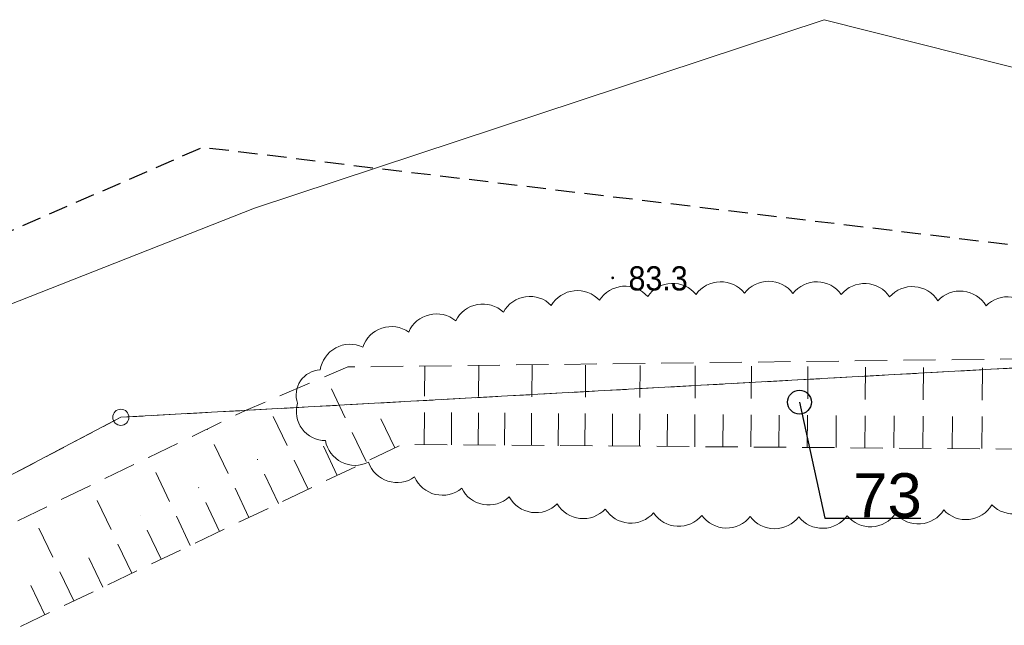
# Model space of a CAD drawing. Header units: metres. Extents: x 6540907 to 6541833, y 5893434 to 5894895.
# Tile 49 of 256: x 6541165 to 6541196, y 5893734 to 5893753. Entities that reach past the tile are written whole.
import ezdxf
from ezdxf import colors
from ezdxf.entities.mleader import LeaderData, LeaderLine
from ezdxf.math import Vec2, Vec3

# ---------------------------------------------------------------- set-up
doc = ezdxf.new("R2010")
doc.units = ezdxf.units.M
doc.header["$MEASUREMENT"] = 0
for name, pattern in [('1.0_0.5', [1.5, 1, -0.5]), ('2', [0.8999999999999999, 0.6, -0.3]), ('219-500', [0, 0]), ('egug-500', [1, 0.5, -0.5])]:
    doc.linetypes.add(name, pattern=pattern)
doc.layers.get('0').update_dxf_attribs({"color": 2, "linetype": 'CONTINUOUS', "lineweight": 5})
for name, color, linetype, lineweight in [('202-punkt graniczny', 251, 'CONTINUOUS', 9), ('218-kontur użytku gruntowego', 251, 'CONTINUOUS', 9), ('219-działka ewidencyjna', 152, 'CONTINUOUS', 18), ('pikieta naturalna', 251, 'CONTINUOUS', 9), ('pikieta naturalna-Atr2', 251, 'CONTINUOUS', 9), ('skarpa nieumocniona', 251, 'CONTINUOUS', 9), ('woda stojąca', 251, 'CONTINUOUS', 9), ('z_i_drzewa_opis', 7, 'CONTINUOUS', 25), ('Zakres', 252, 'CONTINUOUS', 15)]:
    doc.layers.add(name, color=color, linetype=linetype, lineweight=lineweight)
doc.layers.add('z_i_masywy_grupy', color=7, linetype='CONTINUOUS', lineweight=13, true_color=0x7f926c)
doc.styles.add('Opisowy', font='arial.ttf')
doc.styles.get("Standard").update_dxf_attribs({"font": 'Arial', "width": 0.75})

# ---------------------------------------------------------------- blocks, each defined once
blk = doc.blocks.new('202')
at = {"color": 0, "linetype": 'Continuous', "lineweight": 0}
blk.add_circle((0, 0), 0.25, dxfattribs=at)
blk = doc.blocks.new('PW01')
at = {"linetype": 'Continuous', "lineweight": 13}
h = blk.add_hatch(color=0, dxfattribs=at)
edge = h.paths.add_edge_path()
edge.add_arc((0, 0), 0.045, 0, 360)
blk = doc.blocks.new('_None')
blk = doc.blocks.new('punkt')
h = blk.add_hatch()
h.set_pattern_fill('ANSI32', color=256, scale=0.2)
h.set_pattern_definition([(45, (-4781848.87, -5644337.08), (-1.347038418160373, 1.347038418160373), []), (45, (-4781847.971974, -5644337.08), (-1.347038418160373, 1.347038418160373), [])])
edge = h.paths.add_edge_path()
edge.add_arc((0, 0), 0.2429884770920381, 0, 360)
blk.add_circle((0, 0), 0.2429884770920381)

msp = doc.modelspace()

# ---------------------------------------------------------------- linework, layer by layer
at = {"layer": '218-kontur użytku gruntowego', "linetype": 'egug-500', "lineweight": 18, "flags": 128}
for points in [[(6541196.88, 5893742.38315408), (6541168.23, 5893740.80315408)], [(6541168.23, 5893740.80315408), (6541196.88, 5893742.38315408)], [(6541168.23, 5893740.80315408), (6541140.26, 5893726.08315408)], [(6541140.26, 5893726.08315408), (6541168.23, 5893740.80315408)]]:
    msp.add_lwpolyline(points, dxfattribs=at)
at = {"layer": '219-działka ewidencyjna', "linetype": '219-500', "lineweight": 18, "flags": 128}
for points in [[(6541196.88, 5893742.38315408), (6541168.23, 5893740.80315408)], [(6541168.23, 5893740.80315408), (6541073.42, 5893690.88315408)]]:
    msp.add_lwpolyline(points, dxfattribs=at)
at = {"layer": 'skarpa nieumocniona', "linetype": '1.0_0.5', "lineweight": 18, "flags": 128}
msp.add_lwpolyline([(6541238.86, 5893726.25315408), (6541222.53, 5893736.27315408), (6541210.27, 5893741.94315408), (6541202.83, 5893742.69315408), (6541175.26, 5893742.363154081), (6541172.11, 5893741.02315408), (6541146.54, 5893728.64315408), (6541121.4, 5893713.94315408), (6541116.81, 5893708.58315408), (6541123.07, 5893711.83315408), (6541147.87, 5893726.10315408), (6541176.95, 5893739.96315408), (6541201.06, 5893739.783154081), (6541202.53, 5893739.68315408), (6541208.92, 5893738.703154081), (6541221.57, 5893733.96315408), (6541245.99, 5893719.033154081), (6541263.08, 5893708.613154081), (6541277.75, 5893700.703154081), (6541302.09, 5893693.35315408), (6541317.41, 5893694.42315408), (6541352.27, 5893704.453154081), (6541358.33, 5893706.01315408), (6541366.33, 5893706.573154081), (6541360.81, 5893706.93315408), (6541351.4, 5893707.533154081), (6541327.52, 5893701.203154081), (6541315.64, 5893697.83315408), (6541306.2, 5893696.21315408), (6541295.24, 5893697.573154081), (6541280.67, 5893704.14315408), (6541263.34, 5893711.21315408), (6541258.09, 5893714.33315408)], close=True, dxfattribs=at)
for points in [[(6541177.63, 5893739.953154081), (6541177.65, 5893742.39315408)], [(6541179.3, 5893739.94315408), (6541179.32, 5893742.413154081)], [(6541180.95, 5893739.93315408), (6541180.97, 5893742.43315408)], [(6541182.61, 5893739.92315408), (6541182.63, 5893742.453154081)], [(6541184.3, 5893739.913154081), (6541184.32, 5893742.47315408)], [(6541186.01, 5893739.89315408), (6541186.03, 5893742.493154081)], [(6541187.75, 5893739.88315408), (6541187.77, 5893742.51315408)], [(6541189.5, 5893739.87315408), (6541189.52, 5893742.533154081)], [(6541191.28, 5893739.85315408), (6541191.3, 5893742.55315408)], [(6541193.08, 5893739.84315408), (6541193.1, 5893742.573154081)], [(6541194.91, 5893739.83315408), (6541194.93, 5893742.60315408)], [(6541175.83, 5893739.43315408), (6541174.57, 5893742.073154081)], [(6541174.03, 5893738.573154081), (6541172.73, 5893741.283154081)], [(6541178.48, 5893739.953154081), (6541178.48, 5893741.17315408)], [(6541180.12, 5893739.94315408), (6541180.13, 5893741.18315408)], [(6541181.78, 5893739.92315408), (6541181.79, 5893741.18315408)], [(6541183.46, 5893739.913154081), (6541183.47, 5893741.18315408)], [(6541185.16, 5893739.90315408), (6541185.17, 5893741.19315408)], [(6541186.88, 5893739.89315408), (6541186.89, 5893741.19315408)], [(6541188.62, 5893739.87315408), (6541188.63, 5893741.203154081)], [(6541190.39, 5893739.863154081), (6541190.4, 5893741.203154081)], [(6541192.18, 5893739.85315408), (6541192.19, 5893741.203154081)], [(6541193.99, 5893739.83315408), (6541194, 5893741.21315408)], [(6541176.72, 5893739.85315408), (6541176.12, 5893741.113154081)], [(6541172.2, 5893737.703154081), (6541170.9, 5893740.43315408)], [(6541174.93, 5893739.00315408), (6541174.3, 5893740.34315408)], [(6541170.38, 5893736.83315408), (6541169.09, 5893739.56315408)], [(6541173.11, 5893738.13315408), (6541172.46, 5893739.50315408)], [(6541168.57, 5893735.97315408), (6541167.28, 5893738.68315408)], [(6541171.29, 5893737.26315408), (6541170.64, 5893738.63315408)], [(6541166.77, 5893735.113154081), (6541165.48, 5893737.81315408)], [(6541169.48, 5893736.40315408), (6541168.83, 5893737.76315408)], [(6541167.67, 5893735.54315408), (6541167.03, 5893736.89315408)], [(6541165.87, 5893734.68315408), (6541165.23, 5893736.033154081)]]:
    msp.add_lwpolyline(points, dxfattribs=at)
at = {"layer": 'woda stojąca', "linetype": 'Continuous', "lineweight": 18, "flags": 128}
msp.add_lwpolyline([(6541074.57, 5893702.573154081), (6541086.39, 5893706.05315408), (6541096.18, 5893707.19315408), (6541105.39, 5893710.67315408), (6541116.8, 5893716.05315408), (6541141.83, 5893735.26315408), (6541172.37, 5893747.283154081), (6541190.02, 5893753.12315408), (6541205.73, 5893749.163154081), (6541217.2, 5893745.54315408), (6541235.79, 5893731.13315408), (6541265.97, 5893717.01315408), (6541297.72, 5893704.80315408), (6541316.24, 5893704.33315408), (6541351.89, 5893719.33315408), (6541367.34, 5893722.85315408), (6541389.88, 5893720.18315408)], dxfattribs=at)
at = {"layer": 'z_i_masywy_grupy', "linetype": 'Continuous'}
msp.add_lwpolyline([(6541196.521979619, 5893744.051865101, 0.5000000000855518), (6541195.036584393, 5893744.258466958, 0.4999999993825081), (6541193.545220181, 5893744.417085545, 0.4999999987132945), (6541192.04993944, 5893744.534674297, 0.4999999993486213), (6541190.551844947, 5893744.610257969, 0.5), (6541189.052303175, 5893744.644183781, 0.4999999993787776), (6541187.552474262, 5893744.644835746, 0.4999999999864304), (6541186.052993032, 5893744.612059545, 0.5000000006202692), (6541184.554561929, 5893744.544452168, 0.5000000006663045), (6541183.058906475, 5893744.430369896, 0.5), (6541181.567474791, 5893744.271508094, 0.5000000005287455), (6541180.082272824, 5893744.063255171, 0.5000000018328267), (6541178.607091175, 5893743.793790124, 0.5000000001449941), (6541177.149130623, 5893743.443783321, 0.5), (6541175.723509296, 5893742.980093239, 0.5000000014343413), (6541174.407046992, 5893742.271276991, 0.5000000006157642), (6541173.703218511, 5893741.238432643, 0.5000000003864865), (6541174.568582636, 5893740.082393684, 0.5000000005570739), (6541175.905104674, 5893739.412974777, 0.5000000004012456), (6541177.3320569, 5893738.954030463, 0.5000000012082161), (6541178.79028226, 5893738.605246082, 0.4999999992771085), (6541180.265265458, 5893738.334762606, 0.5000000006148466), (6541181.750081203, 5893738.1240313, 0.5000000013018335), (6541183.241071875, 5893737.961737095, 0.5000000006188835), (6541184.736125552, 5893737.840758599, 0.4999999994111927), (6541186.234220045, 5893737.765174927, 0.5000000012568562), (6541187.733649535, 5893737.728017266, 0.4999999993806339), (6541189.233466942, 5893737.724183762, 0.5), (6541190.733037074, 5893737.753727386, 0.5000000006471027), (6541192.231639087, 5893737.818473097, 0.4999999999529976), (6541193.727326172, 5893737.932025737, 0.499999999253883), (6541195.2191048, 5893738.087209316, 0.4999999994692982), (6541196.704856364, 5893738.291328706, 0.5)], format="xyb", dxfattribs=at)
at = {"layer": 'Zakres', "linetype": '2', "lineweight": 25, "flags": 128}
msp.add_lwpolyline([(6541682.61, 5893538.60215408), (6541557.28, 5893643.783154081), (6541380.44, 5893717.283154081), (6541307.38, 5893706.19315408), (6541211.66, 5893744.23315408), (6541170.76, 5893749.163154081), (6541137.92, 5893734.863154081), (6541058.11, 5893726.89315408), (6540997.5, 5893673.663154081), (6540930.81, 5893582.59315408)], dxfattribs=at)

# ---------------------------------------------------------------- block references
at = {"layer": '202-punkt graniczny', "linetype": 'Continuous', "lineweight": 18}
msp.add_blockref('202', (6541168.23, 5893740.80315408), dxfattribs=at)
at = {"layer": 'pikieta naturalna', "linetype": 'Continuous', "lineweight": 13}
msp.add_blockref('PW01', (6541183.47, 5893745.12315408), dxfattribs=at)
at = {"layer": 'z_i_drzewa_opis', "ltscale": 0.01, "xscale": 1.520278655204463, "yscale": 1.520278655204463, "zscale": 1.520278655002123}
msp.add_blockref('punkt', (6541189.255726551, 5893741.271496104), dxfattribs=at)

# ---------------------------------------------------------------- texts
at = {"layer": 'pikieta naturalna-Atr2', "width": 0.9}
msp.add_text('83.3', height=0.75, dxfattribs=at).set_placement((6541183.96, 5893744.73315408))

# ---------------------------------------------------------------- leaders
at = {"layer": 'z_i_drzewa_opis'}
ml = msp.add_multileader_mtext('Standard', dxfattribs=at)
ml.set_content('73', color=256, style='Opisowy')
ml.set_leader_properties()
ml.set_arrow_properties(name='NONE')
ml.build(insert=Vec2(0, 0))
ml.multileader.update_dxf_attribs({"has_dogleg": 0, "text_left_attachment_type": 6, "text_right_attachment_type": 5, "text_top_attachment_type": 0, "text_bottom_attachment_type": 0, "dogleg_length": 1.91433062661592, "arrow_head_size": 7.005444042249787})
ctx = ml.context
ctx.base_point, ctx.char_height, ctx.arrow_head_size, ctx.landing_gap_size, ctx.plane_origin, ctx.plane_x_axis, ctx.plane_y_axis = Vec3(6541190.044384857, 5893737.679093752), 1.368250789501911, 7.005444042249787, 0.8756805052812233, Vec3(6541182.673265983, 5893733.295029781), Vec3(1, -1.49998432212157e-15), Vec3(1.49998432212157e-15, 1)
ctx.left_attachment, ctx.right_attachment, ctx.attachment_type = 6, 5, 2
notes = []
notes.append((ctx, [(1, (1, 1, 0), (6541187.003827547, 5893737.679093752), (1, -1.49998432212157e-15), 3.040557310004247, [(0, [(6541189.255726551, 5893741.271496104), (6541190.044384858, 5893737.679093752), (6541190.044384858, 5893737.679093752), (6541190.044384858, 5893737.679093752), (6541190.044384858, 5893737.679093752), (6541190.044384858, 5893737.679093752), (6541190.044384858, 5893737.679093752), (6541190.044384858, 5893737.679093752), (6541190.044384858, 5893737.679093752), (6541190.044384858, 5893737.679093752), (6541190.044384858, 5893737.679093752), (6541190.044384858, 5893737.679093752), (6541190.044384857, 5893737.679093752), (6541190.044384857, 5893737.679093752), (6541190.044384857, 5893737.679093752), (6541190.044384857, 5893737.679093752), (6541190.044384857, 5893737.679093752), (6541190.044384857, 5893737.679093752), (6541190.044384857, 5893737.679093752), (6541190.044384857, 5893737.679093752), (6541190.044384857, 5893737.679093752), (6541190.044384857, 5893737.679093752), (6541190.044384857, 5893737.679093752), (6541190.044384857, 5893737.679093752), (6541190.044384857, 5893737.679093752), (6541190.044384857, 5893737.679093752), (6541190.044384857, 5893737.679093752), (6541190.044384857, 5893737.679093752), (6541190.044384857, 5893737.679093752), (6541190.044384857, 5893737.679093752), (6541190.044384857, 5893737.679093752), (6541190.044384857, 5893737.679093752), (6541190.044384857, 5893737.679093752), (6541190.044384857, 5893737.679093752), (6541190.044384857, 5893737.679093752), (6541190.044384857, 5893737.679093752), (6541190.044384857, 5893737.679093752), (6541190.044384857, 5893737.679093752), (6541190.044384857, 5893737.679093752), (6541190.044384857, 5893737.679093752), (6541190.044384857, 5893737.679093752), (6541190.044384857, 5893737.679093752), (6541190.044384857, 5893737.679093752), (6541190.044384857, 5893737.679093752), (6541190.044384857, 5893737.679093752), (6541190.044384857, 5893737.679093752), (6541190.044384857, 5893737.679093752), (6541190.044384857, 5893737.679093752), (6541190.044384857, 5893737.679093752), (6541190.044384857, 5893737.679093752), (6541190.044384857, 5893737.679093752), (6541190.044384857, 5893737.679093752), (6541190.044384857, 5893737.679093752), (6541190.044384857, 5893737.679093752), (6541190.044384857, 5893737.679093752), (6541190.044384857, 5893737.679093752), (6541190.044384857, 5893737.679093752), (6541190.044384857, 5893737.679093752), (6541190.044384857, 5893737.679093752), (6541190.044384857, 5893737.679093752), (6541190.044384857, 5893737.679093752), (6541190.044384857, 5893737.679093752), (6541190.044384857, 5893737.679093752), (6541190.044384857, 5893737.679093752), (6541190.044384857, 5893737.679093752), (6541190.044384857, 5893737.679093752), (6541190.044384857, 5893737.679093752), (6541190.044384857, 5893737.679093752), (6541190.044384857, 5893737.679093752), (6541190.044384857, 5893737.679093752), (6541190.044384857, 5893737.679093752), (6541190.044384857, 5893737.679093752), (6541190.044384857, 5893737.679093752), (6541190.044384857, 5893737.679093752), (6541190.044384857, 5893737.679093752), (6541190.044384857, 5893737.679093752), (6541190.044384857, 5893737.679093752), (6541190.044384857, 5893737.679093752), (6541190.044384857, 5893737.679093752), (6541190.044384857, 5893737.679093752), (6541190.044384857, 5893737.679093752), (6541190.044384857, 5893737.679093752), (6541190.044384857, 5893737.679093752), (6541190.044384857, 5893737.679093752), (6541190.044384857, 5893737.679093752), (6541190.044384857, 5893737.679093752), (6541190.044384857, 5893737.679093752), (6541190.044384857, 5893737.679093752), (6541190.044384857, 5893737.679093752), (6541190.044384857, 5893737.679093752), (6541190.044384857, 5893737.679093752), (6541190.044384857, 5893737.679093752), (6541190.044384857, 5893737.679093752), (6541190.044384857, 5893737.679093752), (6541190.044384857, 5893737.679093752), (6541190.044384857, 5893737.679093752), (6541190.044384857, 5893737.679093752), (6541190.044384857, 5893737.679093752), (6541190.044384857, 5893737.679093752), (6541190.044384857, 5893737.679093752), (6541190.044384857, 5893737.679093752), (6541190.044384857, 5893737.679093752), (6541190.044384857, 5893737.679093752), (6541190.044384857, 5893737.679093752), (6541190.044384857, 5893737.679093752), (6541190.044384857, 5893737.679093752), (6541190.044384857, 5893737.679093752), (6541190.044384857, 5893737.679093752), (6541190.044384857, 5893737.679093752), (6541190.044384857, 5893737.679093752), (6541190.044384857, 5893737.679093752), (6541190.044384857, 5893737.679093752), (6541190.044384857, 5893737.679093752), (6541190.044384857, 5893737.679093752), (6541190.044384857, 5893737.679093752), (6541190.044384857, 5893737.679093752), (6541190.044384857, 5893737.679093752), (6541190.044384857, 5893737.679093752), (6541190.044384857, 5893737.679093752), (6541190.044384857, 5893737.679093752), (6541190.044384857, 5893737.679093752), (6541190.044384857, 5893737.679093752), (6541190.044384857, 5893737.679093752), (6541190.044384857, 5893737.679093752), (6541190.044384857, 5893737.679093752), (6541190.044384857, 5893737.679093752)], 256, [])])]))
ctx.mtext.insert, ctx.mtext.text_direction, ctx.mtext.rotation, ctx.mtext.flow_direction = Vec3(6541190.920065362, 5893739.071610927), Vec3(1, -1.49998432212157e-15), -1.49998432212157e-15, 5
for ctx, leaders in notes:
    for number, flags, end, landing, length, lines in leaders:
        leader = LeaderData()
        leader.index, (leader.has_last_leader_line, leader.has_dogleg_vector, leader.attachment_direction) = number, flags
        leader.last_leader_point, leader.dogleg_vector, leader.dogleg_length = Vec3(end), Vec3(landing), length
        for number, points, colour, breaks in lines:
            line = LeaderLine()
            line.index, line.vertices, line.color, line.breaks = number, Vec3.list(points), colors.encode_raw_color(colour), breaks
            leader.lines.append(line)
        ctx.leaders.append(leader)

doc.saveas('drawing.dxf')
